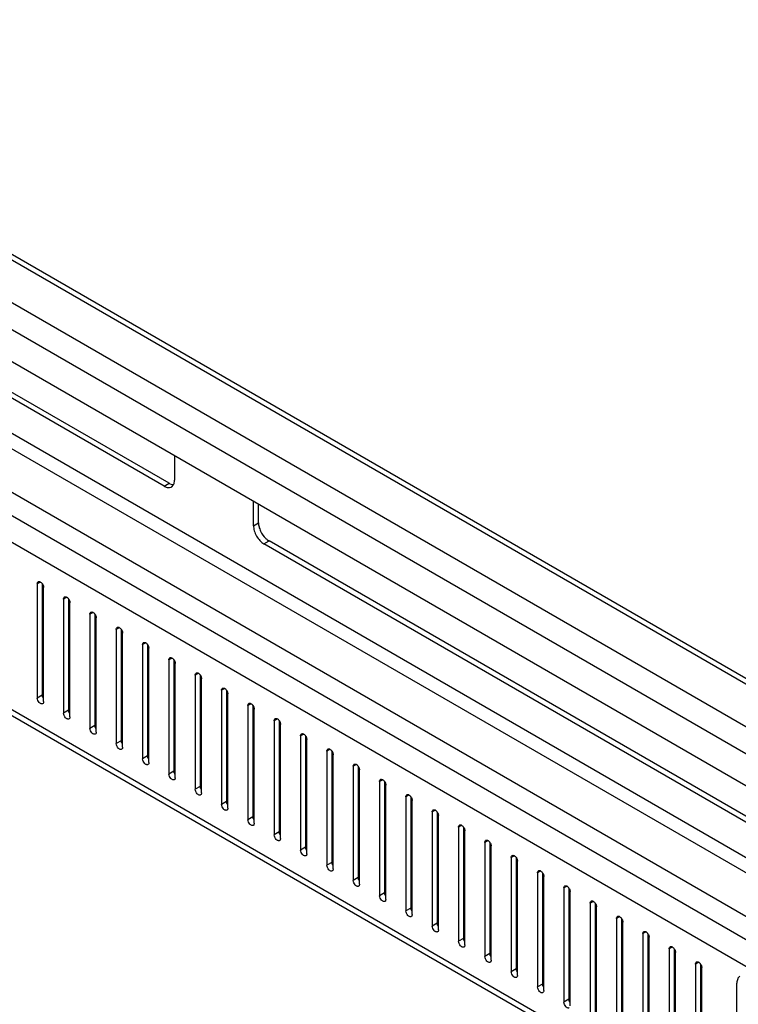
# Model space of a CAD drawing. Header units: inches. Extents: x 5 to 265, y 5 to 171.
# Tile 15 of 212: x 188.56 to 194.6, y 60.29 to 68.57. Entities that reach past the tile are written whole.
import ezdxf

# ---------------------------------------------------------------- set-up
doc = ezdxf.new("R2010")
doc.units = ezdxf.units.IN
doc.header["$LTSCALE"] = 14.96
doc.header["$MEASUREMENT"] = 0
doc.layers.get('0').update_dxf_attribs({"linetype": 'CONTINUOUS'})
doc.layers.add('03_ALL_AXES', color=7, linetype='CONTINUOUS')

msp = doc.modelspace()

# ---------------------------------------------------------------- linework, layer by layer
at = {"color": 7, "linetype": 'Continuous'}
for p, q in [((195.0046, 62.7846), (183.1861, 69.6078)), ((195.0046, 62.8319), (183.2342, 69.6274)), ((195.0046, 62.4269), (182.8764, 69.429)), ((195.0046, 62.1983), (182.7378, 69.2804)), ((195.0046, 61.9305), (182.7378, 69.0126)), ((195.0046, 60.8324), (181.6276, 68.5554)), ((181.4614, 68.4595), (195.0046, 60.6405)), ((182.5857, 68.5011), (195.0046, 61.3312)), ((182.5292, 68.4031), (195.0046, 61.2005)), ((194.9957, 60.417), (181.32, 68.3125)), ((181.7053, 66.6383), (194.596, 59.196)), ((194.5861, 59.2491), (181.728, 66.6726)), ((194.5854, 59.2479), (194.5854, 60.4726))]:
    msp.add_line(p, q, dxfattribs=at)
msp.add_open_spline([(194.5972, 60.5168), (194.5953, 60.514), (194.5878, 60.5004), (194.5854, 60.4845), (194.5854, 60.4726)], degree=3, knots=[0, 0, 0, 0, 0.225567, 1, 1, 1, 1], dxfattribs=at)
msp.add_open_spline([(194.6113, 60.5299), (194.6058, 60.5267), (194.6009, 60.5221), (194.5972, 60.5168)], degree=3, dxfattribs=at)
at = {"layer": '03_ALL_AXES', "color": 7, "linetype": 'Continuous'}
for p, q in [((189.77, 64.6473), (184.0028, 67.9769)), ((189.8124, 64.6718), (184.0452, 68.0014)), ((189.8584, 64.9016), (189.8584, 64.6983)), ((189.77, 64.6473), (189.8124, 64.6718)), ((190.5216, 64.3154), (190.5216, 64.5187)), ((190.5641, 64.3399), (190.5641, 64.4942)), ((190.5216, 64.3154), (190.5641, 64.3399)), ((190.61, 64.1623), (190.6524, 64.1868)), ((195.0046, 61.6251), (190.61, 64.1623)), ((195.0046, 61.6741), (190.6524, 64.1868)), ((188.7309, 63.842), (188.7044, 63.8267)), ((188.7044, 63.8267), (188.7044, 62.8673)), ((188.7468, 63.8257), (188.7468, 62.8918)), ((188.7574, 62.8367), (188.7574, 63.7961)), ((188.9522, 63.7143), (188.9257, 63.6989)), ((188.9257, 63.6989), (188.9257, 62.7396)), ((188.9681, 63.6979), (188.9681, 62.7641)), ((188.9787, 62.7089), (188.9787, 63.6683)), ((189.1735, 63.5865), (189.147, 63.5712)), ((189.147, 63.5712), (189.147, 62.6118)), ((189.1895, 63.5701), (189.1895, 62.6363)), ((189.2001, 62.5812), (189.2001, 63.5406)), ((189.3949, 63.4587), (189.3683, 63.4434)), ((189.3683, 63.4434), (189.3683, 62.484)), ((189.4108, 63.4424), (189.4108, 62.5085)), ((189.4214, 62.4534), (189.4214, 63.4128)), ((189.6162, 63.3309), (189.5897, 63.3156)), ((189.5897, 63.3156), (189.5897, 62.3562)), ((189.6321, 63.3146), (189.6321, 62.3807)), ((189.6427, 62.3256), (189.6427, 63.285)), ((189.8375, 63.2031), (189.811, 63.1878)), ((189.811, 63.1878), (189.811, 62.2284)), ((189.8534, 63.1868), (189.8534, 62.2529)), ((189.864, 62.1978), (189.864, 63.1572)), ((190.0588, 63.0754), (190.0323, 63.0601)), ((190.0323, 63.0601), (190.0323, 62.1007)), ((190.0748, 63.059), (190.0748, 62.1252)), ((190.0854, 62.07), (190.0854, 63.0294)), ((188.7468, 62.8918), (188.7044, 62.8673)), ((190.2802, 62.9476), (190.2537, 62.9323)), ((190.2537, 62.9323), (190.2537, 61.9729)), ((190.2961, 62.9312), (190.2961, 61.9974)), ((190.3067, 61.9423), (190.3067, 62.9017)), ((190.5015, 62.8198), (190.475, 62.8045)), ((190.475, 62.8045), (190.475, 61.8451)), ((190.5174, 62.8035), (190.5174, 61.8696)), ((188.9681, 62.7641), (188.9257, 62.7396)), ((190.528, 61.8145), (190.528, 62.7739)), ((189.1895, 62.6363), (189.147, 62.6118)), ((190.7228, 62.692), (190.6963, 62.6767)), ((190.6963, 62.6767), (190.6963, 61.7173)), ((190.7387, 62.6757), (190.7387, 61.7418)), ((190.7493, 61.6867), (190.7493, 62.6461)), ((190.9441, 62.5642), (190.9176, 62.5489)), ((190.9176, 62.5489), (190.9176, 61.5895)), ((190.9601, 62.5479), (190.9601, 61.614)), ((189.4108, 62.5085), (189.3683, 62.484)), ((190.9707, 61.5589), (190.9707, 62.5183)), ((189.6321, 62.3807), (189.5897, 62.3562)), ((191.1655, 62.4365), (191.139, 62.4212)), ((191.139, 62.4212), (191.139, 61.4618)), ((191.1814, 62.4201), (191.1814, 61.4863)), ((191.192, 61.4311), (191.192, 62.3905)), ((191.3868, 62.3087), (191.3603, 62.2934)), ((189.8534, 62.2529), (189.811, 62.2284)), ((191.3603, 62.2934), (191.3603, 61.334)), ((191.4027, 62.2923), (191.4027, 61.3585)), ((191.4133, 61.3034), (191.4133, 62.2628)), ((191.6081, 62.1809), (191.5816, 62.1656)), ((191.5816, 62.1656), (191.5816, 61.2062)), ((191.624, 62.1646), (191.624, 61.2307)), ((191.6346, 61.1756), (191.6346, 62.135)), ((190.0748, 62.1252), (190.0323, 62.1007)), ((191.8294, 62.0531), (191.8029, 62.0378)), ((190.2961, 61.9974), (190.2537, 61.9729)), ((191.8029, 62.0378), (191.8029, 61.0784)), ((191.8454, 62.0368), (191.8454, 61.1029)), ((191.856, 61.0478), (191.856, 62.0072)), ((192.0508, 61.9253), (192.0243, 61.91)), ((192.0243, 61.91), (192.0243, 60.9506)), ((192.0667, 61.909), (192.0667, 60.9751)), ((190.5174, 61.8696), (190.475, 61.8451)), ((192.0773, 60.92), (192.0773, 61.8794)), ((190.7387, 61.7418), (190.6963, 61.7173)), ((192.2721, 61.7976), (192.2456, 61.7823)), ((192.2456, 61.7823), (192.2456, 60.8229)), ((192.288, 61.7812), (192.288, 60.8474)), ((192.2986, 60.7923), (192.2986, 61.7516)), ((192.4934, 61.6698), (192.4669, 61.6545)), ((192.4669, 61.6545), (192.4669, 60.6951)), ((192.5093, 61.6534), (192.5093, 60.7196)), ((190.9601, 61.614), (190.9176, 61.5895)), ((192.5199, 60.6645), (192.5199, 61.6239)), ((191.1814, 61.4863), (191.139, 61.4618)), ((192.7147, 61.542), (192.6882, 61.5267)), ((192.6882, 61.5267), (192.6882, 60.5673)), ((192.7307, 61.5257), (192.7307, 60.5918)), ((192.7413, 60.5367), (192.7413, 61.4961)), ((192.9361, 61.4142), (192.9096, 61.3989)), ((192.9096, 61.3989), (192.9096, 60.4395)), ((192.952, 61.3979), (192.952, 60.464)), ((191.4027, 61.3585), (191.3603, 61.334)), ((192.9626, 60.4089), (192.9626, 61.3683)), ((191.624, 61.2307), (191.5816, 61.2062)), ((193.1574, 61.2865), (193.1309, 61.2711)), ((193.1309, 61.2711), (193.1309, 60.3118)), ((193.1733, 61.2701), (193.1733, 60.3362)), ((193.1839, 60.2811), (193.1839, 61.2405)), ((193.3787, 61.1587), (193.3522, 61.1434)), ((193.3522, 61.1434), (193.3522, 60.184)), ((193.3946, 61.1423), (193.3946, 60.2085)), ((191.8454, 61.1029), (191.8029, 61.0784)), ((193.4052, 60.1534), (193.4052, 61.1127)), ((192.0667, 60.9751), (192.0243, 60.9506)), ((193.6, 61.0309), (193.5735, 61.0156)), ((193.5735, 61.0156), (193.5735, 60.0562)), ((193.616, 61.0145), (193.616, 60.0807)), ((193.6266, 60.0256), (193.6266, 60.985)), ((193.8214, 60.9031), (193.7949, 60.8878)), ((192.288, 60.8474), (192.2456, 60.8229)), ((193.7949, 60.8878), (193.7949, 59.9284)), ((193.8373, 60.8868), (193.8373, 59.9529)), ((193.8479, 59.8978), (193.8479, 60.8572)), ((194.0427, 60.7753), (194.0162, 60.76)), ((194.0162, 60.76), (194.0162, 59.8006)), ((194.0586, 60.759), (194.0586, 59.8251)), ((194.0692, 59.77), (194.0692, 60.7294)), ((192.5093, 60.7196), (192.4669, 60.6951)), ((194.264, 60.6476), (194.2375, 60.6322)), ((192.7307, 60.5918), (192.6882, 60.5673)), ((194.2375, 60.6322), (194.2375, 59.6729)), ((194.2799, 60.6312), (194.2799, 59.6973)), ((194.2905, 59.6422), (194.2905, 60.6016)), ((192.952, 60.464), (192.9096, 60.4395)), ((193.1733, 60.3362), (193.1309, 60.3118))]:
    msp.add_line(p, q, dxfattribs=at)
for centre, radius, start, end in [((189.8113, 64.6777), 0.0423, 290.67437, 299.97551), ((188.6958, 63.7914), 0.0621, 33.97043, 38.78456), ((188.9171, 63.6636), 0.0621, 33.97043, 38.78456), ((189.1384, 63.5358), 0.0621, 33.97043, 38.78456), ((189.3597, 63.4081), 0.0621, 33.97043, 38.78456), ((189.5811, 63.2803), 0.0621, 33.97043, 38.78456), ((189.8024, 63.1525), 0.0621, 33.97043, 38.78456), ((190.0237, 63.0247), 0.0621, 33.97043, 38.78456), ((190.245, 62.8969), 0.0621, 33.97043, 38.78456), ((190.4664, 62.7692), 0.0621, 33.97043, 38.78456), ((190.6877, 62.6414), 0.0621, 33.97043, 38.78456), ((190.909, 62.5136), 0.0621, 33.97043, 38.78456), ((191.1303, 62.3858), 0.0621, 33.97043, 38.78456), ((191.3517, 62.2581), 0.0621, 33.97043, 38.78456), ((191.573, 62.1303), 0.0621, 33.97043, 38.78456), ((191.7943, 62.0025), 0.0621, 33.97043, 38.78456), ((192.0156, 61.8747), 0.0621, 33.97043, 38.78456), ((192.237, 61.7469), 0.0621, 33.97043, 38.78456), ((192.4583, 61.6192), 0.0621, 33.97043, 38.78456), ((192.6796, 61.4914), 0.0621, 33.97043, 38.78456), ((192.9009, 61.3636), 0.0621, 33.97043, 38.78456), ((193.1223, 61.2358), 0.0621, 33.97043, 38.78456), ((193.3436, 61.108), 0.0621, 33.97043, 38.78456), ((193.5649, 60.9803), 0.0621, 33.97043, 38.78456), ((193.7863, 60.8525), 0.0621, 33.97043, 38.78456), ((194.0076, 60.7247), 0.0621, 33.97043, 38.78456), ((194.2289, 60.5969), 0.0621, 33.97043, 38.78456)]:
    msp.add_arc(centre, radius, start, end, dxfattribs=at)
for points, knots in [([(189.854, 64.6693), (189.8548, 64.6715), (189.8574, 64.6809), (189.8584, 64.6908), (189.8584, 64.6983)], [0, 0, 0, 0, 0.234375, 1, 1, 1, 1]), ([(189.77, 64.6473), (189.7722, 64.646), (189.7809, 64.6414), (189.7902, 64.6379), (189.7973, 64.6365)], [0, 0, 0, 0, 0.266199, 1, 1, 1, 1]), ([(189.7973, 64.6365), (189.7999, 64.636), (189.8095, 64.6346), (189.8196, 64.6356), (189.8263, 64.6382)], [0, 0, 0, 0, 0.268771, 1, 1, 1, 1]), ([(189.8124, 64.6718), (189.8147, 64.6705), (189.8233, 64.6659), (189.8327, 64.6624), (189.8397, 64.661)], [0, 0, 0, 0, 0.266199, 1, 1, 1, 1]), ([(189.8325, 64.6411), (189.8343, 64.6422), (189.8415, 64.6471), (189.8471, 64.6542), (189.8501, 64.6601)], [0, 0, 0, 0, 0.242511, 1, 1, 1, 1]), ([(190.5216, 64.3154), (190.5216, 64.3009), (190.5271, 64.2703), (190.546, 64.2274), (190.5737, 64.1895), (190.5975, 64.1695), (190.61, 64.1623)], [0, 0, 0, 0, 0.237248, 0.500001, 0.762753, 1, 1, 1, 1]), ([(190.5641, 64.3399), (190.5641, 64.3284), (190.5675, 64.3043), (190.5843, 64.2575), (190.6066, 64.2252), (190.6251, 64.2075)], [0, 0, 0, 0, 0.23062, 0.484986, 1, 1, 1, 1]), ([(190.6251, 64.2075), (190.6261, 64.2066), (190.63, 64.203), (190.6341, 64.1996), (190.6372, 64.1971)], [0, 0, 0, 0, 0.254637, 1, 1, 1, 1]), ([(190.6372, 64.1971), (190.6384, 64.1962), (190.6433, 64.1925), (190.6485, 64.1891), (190.6524, 64.1868)], [0, 0, 0, 0, 0.257782, 1, 1, 1, 1]), ([(188.7044, 63.8267), (188.7044, 63.8303), (188.7053, 63.8369), (188.7096, 63.8424), (188.7121, 63.8439)], [0, 0, 0, 0, 0.549982, 1, 1, 1, 1]), ([(188.7121, 63.8439), (188.7142, 63.8451), (188.7196, 63.8463), (188.7282, 63.844), (188.7367, 63.8385), (188.7417, 63.8333), (188.7441, 63.8303)], [0, 0, 0, 0, 0.193684, 0.420711, 0.692082, 1, 1, 1, 1]), ([(188.7539, 63.8135), (188.7544, 63.812), (188.7563, 63.8064), (188.7574, 63.8005), (188.7574, 63.7961)], [0, 0, 0, 0, 0.266989, 1, 1, 1, 1]), ([(188.9257, 63.6989), (188.9257, 63.7025), (188.9266, 63.7092), (188.9309, 63.7147), (188.9335, 63.7161)], [0, 0, 0, 0, 0.549982, 1, 1, 1, 1]), ([(188.9335, 63.7161), (188.9356, 63.7173), (188.941, 63.7185), (188.9495, 63.7162), (188.958, 63.7107), (188.9631, 63.7055), (188.9655, 63.7025)], [0, 0, 0, 0, 0.193684, 0.420711, 0.692082, 1, 1, 1, 1]), ([(188.9752, 63.6857), (188.9758, 63.6842), (188.9777, 63.6786), (188.9787, 63.6727), (188.9787, 63.6683)], [0, 0, 0, 0, 0.266989, 1, 1, 1, 1]), ([(189.147, 63.5712), (189.147, 63.5747), (189.1479, 63.5814), (189.1523, 63.5869), (189.1548, 63.5883)], [0, 0, 0, 0, 0.549982, 1, 1, 1, 1]), ([(189.1548, 63.5883), (189.1569, 63.5895), (189.1623, 63.5907), (189.1708, 63.5884), (189.1793, 63.5829), (189.1844, 63.5777), (189.1868, 63.5747)], [0, 0, 0, 0, 0.193684, 0.420711, 0.692082, 1, 1, 1, 1]), ([(189.1965, 63.5579), (189.1971, 63.5564), (189.199, 63.5508), (189.2001, 63.5449), (189.2001, 63.5406)], [0, 0, 0, 0, 0.266989, 1, 1, 1, 1]), ([(189.3683, 63.4434), (189.3683, 63.447), (189.3692, 63.4536), (189.3736, 63.4591), (189.3761, 63.4606)], [0, 0, 0, 0, 0.549982, 1, 1, 1, 1]), ([(189.3761, 63.4606), (189.3782, 63.4618), (189.3836, 63.463), (189.3921, 63.4606), (189.4007, 63.4552), (189.4057, 63.4499), (189.4081, 63.4469)], [0, 0, 0, 0, 0.193684, 0.420711, 0.692082, 1, 1, 1, 1]), ([(189.4178, 63.4301), (189.4184, 63.4287), (189.4203, 63.4231), (189.4214, 63.4171), (189.4214, 63.4128)], [0, 0, 0, 0, 0.266989, 1, 1, 1, 1]), ([(189.5897, 63.3156), (189.5897, 63.3192), (189.5906, 63.3258), (189.5949, 63.3313), (189.5974, 63.3328)], [0, 0, 0, 0, 0.549982, 1, 1, 1, 1]), ([(189.5974, 63.3328), (189.5995, 63.334), (189.6049, 63.3352), (189.6135, 63.3329), (189.622, 63.3274), (189.627, 63.3222), (189.6295, 63.3192)], [0, 0, 0, 0, 0.193684, 0.420711, 0.692082, 1, 1, 1, 1]), ([(189.6392, 63.3024), (189.6397, 63.3009), (189.6416, 63.2953), (189.6427, 63.2893), (189.6427, 63.285)], [0, 0, 0, 0, 0.266989, 1, 1, 1, 1]), ([(189.8188, 63.205), (189.8209, 63.2062), (189.8263, 63.2074), (189.8348, 63.2051), (189.8433, 63.1996), (189.8484, 63.1944), (189.8508, 63.1914)], [0, 0, 0, 0, 0.193684, 0.420711, 0.692082, 1, 1, 1, 1]), ([(189.811, 63.1878), (189.811, 63.1914), (189.8119, 63.1981), (189.8162, 63.2035), (189.8188, 63.205)], [0, 0, 0, 0, 0.549982, 1, 1, 1, 1]), ([(189.8605, 63.1746), (189.8611, 63.1731), (189.863, 63.1675), (189.864, 63.1616), (189.864, 63.1572)], [0, 0, 0, 0, 0.266989, 1, 1, 1, 1]), ([(190.0323, 63.0601), (190.0323, 63.0636), (190.0332, 63.0703), (190.0376, 63.0758), (190.0401, 63.0772)], [0, 0, 0, 0, 0.549982, 1, 1, 1, 1]), ([(190.0401, 63.0772), (190.0422, 63.0784), (190.0476, 63.0796), (190.0561, 63.0773), (190.0646, 63.0718), (190.0697, 63.0666), (190.0721, 63.0636)], [0, 0, 0, 0, 0.193684, 0.420711, 0.692082, 1, 1, 1, 1]), ([(190.0818, 63.0468), (190.0824, 63.0453), (190.0843, 63.0397), (190.0854, 63.0338), (190.0854, 63.0294)], [0, 0, 0, 0, 0.266989, 1, 1, 1, 1]), ([(188.7504, 62.8745), (188.7498, 62.8759), (188.7479, 62.8816), (188.7468, 62.8875), (188.7468, 62.8918)], [0, 0, 0, 0, 0.266989, 1, 1, 1, 1]), ([(190.2537, 62.9323), (190.2537, 62.9358), (190.2545, 62.9425), (190.2589, 62.948), (190.2614, 62.9494)], [0, 0, 0, 0, 0.549982, 1, 1, 1, 1]), ([(190.2614, 62.9494), (190.2635, 62.9506), (190.2689, 62.9518), (190.2774, 62.9495), (190.286, 62.944), (190.291, 62.9388), (190.2934, 62.9358)], [0, 0, 0, 0, 0.193684, 0.420711, 0.692082, 1, 1, 1, 1]), ([(190.3031, 62.919), (190.3037, 62.9175), (190.3056, 62.9119), (190.3067, 62.906), (190.3067, 62.9017)], [0, 0, 0, 0, 0.266989, 1, 1, 1, 1]), ([(188.7496, 62.8196), (188.7478, 62.8185), (188.7431, 62.8173), (188.7355, 62.8188), (188.7277, 62.823), (188.7176, 62.832), (188.7081, 62.8468), (188.7044, 62.8606), (188.7044, 62.8673)], [0, 0, 0, 0, 0.087096, 0.186852, 0.304476, 0.438665, 0.730051, 1, 1, 1, 1]), ([(188.7574, 62.8367), (188.7574, 62.8331), (188.7565, 62.8265), (188.7522, 62.821), (188.7496, 62.8196)], [0, 0, 0, 0, 0.549982, 1, 1, 1, 1]), ([(190.475, 62.8045), (190.475, 62.8081), (190.4759, 62.8147), (190.4802, 62.8202), (190.4827, 62.8217)], [0, 0, 0, 0, 0.549982, 1, 1, 1, 1]), ([(190.4827, 62.8217), (190.4848, 62.8229), (190.4902, 62.8241), (190.4988, 62.8217), (190.5073, 62.8163), (190.5123, 62.811), (190.5148, 62.808)], [0, 0, 0, 0, 0.193684, 0.420711, 0.692082, 1, 1, 1, 1]), ([(188.971, 62.6918), (188.9691, 62.6907), (188.9644, 62.6895), (188.9568, 62.691), (188.9491, 62.6952), (188.9389, 62.7042), (188.9294, 62.719), (188.9257, 62.7329), (188.9257, 62.7396)], [0, 0, 0, 0, 0.087096, 0.186852, 0.304476, 0.438665, 0.730051, 1, 1, 1, 1]), ([(188.9717, 62.7467), (188.9711, 62.7482), (188.9692, 62.7538), (188.9681, 62.7597), (188.9681, 62.7641)], [0, 0, 0, 0, 0.266989, 1, 1, 1, 1]), ([(190.5245, 62.7912), (190.525, 62.7898), (190.5269, 62.7842), (190.528, 62.7782), (190.528, 62.7739)], [0, 0, 0, 0, 0.266989, 1, 1, 1, 1]), ([(188.9787, 62.7089), (188.9787, 62.7054), (188.9778, 62.6987), (188.9735, 62.6932), (188.971, 62.6918)], [0, 0, 0, 0, 0.549982, 1, 1, 1, 1]), ([(189.193, 62.6189), (189.1924, 62.6204), (189.1905, 62.626), (189.1895, 62.6319), (189.1895, 62.6363)], [0, 0, 0, 0, 0.266989, 1, 1, 1, 1]), ([(190.6963, 62.6767), (190.6963, 62.6803), (190.6972, 62.6869), (190.7015, 62.6924), (190.7041, 62.6939)], [0, 0, 0, 0, 0.549982, 1, 1, 1, 1]), ([(190.7041, 62.6939), (190.7062, 62.6951), (190.7116, 62.6963), (190.7201, 62.694), (190.7286, 62.6885), (190.7337, 62.6833), (190.7361, 62.6803)], [0, 0, 0, 0, 0.193684, 0.420711, 0.692082, 1, 1, 1, 1]), ([(190.7458, 62.6635), (190.7464, 62.662), (190.7483, 62.6564), (190.7493, 62.6504), (190.7493, 62.6461)], [0, 0, 0, 0, 0.266989, 1, 1, 1, 1]), ([(189.1923, 62.564), (189.1904, 62.5629), (189.1857, 62.5617), (189.1781, 62.5632), (189.1704, 62.5674), (189.1603, 62.5765), (189.1507, 62.5912), (189.147, 62.6051), (189.147, 62.6118)], [0, 0, 0, 0, 0.087096, 0.186852, 0.304476, 0.438665, 0.730051, 1, 1, 1, 1]), ([(189.2001, 62.5812), (189.2001, 62.5776), (189.1992, 62.5709), (189.1948, 62.5655), (189.1923, 62.564)], [0, 0, 0, 0, 0.549982, 1, 1, 1, 1]), ([(190.9176, 62.5489), (190.9176, 62.5525), (190.9185, 62.5592), (190.9229, 62.5646), (190.9254, 62.5661)], [0, 0, 0, 0, 0.549982, 1, 1, 1, 1]), ([(190.9254, 62.5661), (190.9275, 62.5673), (190.9329, 62.5685), (190.9414, 62.5662), (190.9499, 62.5607), (190.955, 62.5555), (190.9574, 62.5525)], [0, 0, 0, 0, 0.193684, 0.420711, 0.692082, 1, 1, 1, 1]), ([(189.4136, 62.4362), (189.4117, 62.4351), (189.407, 62.4339), (189.3995, 62.4355), (189.3917, 62.4397), (189.3816, 62.4487), (189.372, 62.4634), (189.3683, 62.4773), (189.3683, 62.484)], [0, 0, 0, 0, 0.087096, 0.186852, 0.304476, 0.438665, 0.730051, 1, 1, 1, 1]), ([(189.4143, 62.4911), (189.4138, 62.4926), (189.4118, 62.4982), (189.4108, 62.5042), (189.4108, 62.5085)], [0, 0, 0, 0, 0.266989, 1, 1, 1, 1]), ([(190.9671, 62.5357), (190.9677, 62.5342), (190.9696, 62.5286), (190.9707, 62.5227), (190.9707, 62.5183)], [0, 0, 0, 0, 0.266989, 1, 1, 1, 1]), ([(189.4214, 62.4534), (189.4214, 62.4498), (189.4205, 62.4432), (189.4161, 62.4377), (189.4136, 62.4362)], [0, 0, 0, 0, 0.549982, 1, 1, 1, 1]), ([(189.6357, 62.3634), (189.6351, 62.3648), (189.6332, 62.3704), (189.6321, 62.3764), (189.6321, 62.3807)], [0, 0, 0, 0, 0.266989, 1, 1, 1, 1]), ([(191.139, 62.4212), (191.139, 62.4247), (191.1398, 62.4314), (191.1442, 62.4369), (191.1467, 62.4383)], [0, 0, 0, 0, 0.549982, 1, 1, 1, 1]), ([(191.1467, 62.4383), (191.1488, 62.4395), (191.1542, 62.4407), (191.1627, 62.4384), (191.1713, 62.4329), (191.1763, 62.4277), (191.1787, 62.4247)], [0, 0, 0, 0, 0.193684, 0.420711, 0.692082, 1, 1, 1, 1]), ([(191.1884, 62.4079), (191.189, 62.4064), (191.1909, 62.4008), (191.192, 62.3949), (191.192, 62.3905)], [0, 0, 0, 0, 0.266989, 1, 1, 1, 1]), ([(189.6349, 62.3084), (189.6331, 62.3074), (189.6284, 62.3061), (189.6208, 62.3077), (189.613, 62.3119), (189.6029, 62.3209), (189.5934, 62.3356), (189.5897, 62.3495), (189.5897, 62.3562)], [0, 0, 0, 0, 0.087096, 0.186852, 0.304476, 0.438665, 0.730051, 1, 1, 1, 1]), ([(189.6427, 62.3256), (189.6427, 62.322), (189.6418, 62.3154), (189.6375, 62.3099), (189.6349, 62.3084)], [0, 0, 0, 0, 0.549982, 1, 1, 1, 1]), ([(191.3603, 62.2934), (191.3603, 62.297), (191.3612, 62.3036), (191.3655, 62.3091), (191.368, 62.3105)], [0, 0, 0, 0, 0.549982, 1, 1, 1, 1]), ([(191.368, 62.3105), (191.3701, 62.3117), (191.3755, 62.3129), (191.3841, 62.3106), (191.3926, 62.3051), (191.3976, 62.2999), (191.4001, 62.2969)], [0, 0, 0, 0, 0.193684, 0.420711, 0.692082, 1, 1, 1, 1]), ([(189.8563, 62.1807), (189.8544, 62.1796), (189.8497, 62.1784), (189.8421, 62.1799), (189.8344, 62.1841), (189.8242, 62.1931), (189.8147, 62.2079), (189.811, 62.2217), (189.811, 62.2284)], [0, 0, 0, 0, 0.087096, 0.186852, 0.304476, 0.438665, 0.730051, 1, 1, 1, 1]), ([(189.857, 62.2356), (189.8564, 62.2371), (189.8545, 62.2427), (189.8534, 62.2486), (189.8534, 62.2529)], [0, 0, 0, 0, 0.266989, 1, 1, 1, 1]), ([(191.4098, 62.2801), (191.4103, 62.2786), (191.4122, 62.273), (191.4133, 62.2671), (191.4133, 62.2628)], [0, 0, 0, 0, 0.266989, 1, 1, 1, 1]), ([(189.864, 62.1978), (189.864, 62.1942), (189.8631, 62.1876), (189.8588, 62.1821), (189.8563, 62.1807)], [0, 0, 0, 0, 0.549982, 1, 1, 1, 1]), ([(191.5816, 62.1656), (191.5816, 62.1692), (191.5825, 62.1758), (191.5868, 62.1813), (191.5894, 62.1828)], [0, 0, 0, 0, 0.549982, 1, 1, 1, 1]), ([(191.5894, 62.1828), (191.5915, 62.184), (191.5969, 62.1852), (191.6054, 62.1828), (191.6139, 62.1774), (191.619, 62.1721), (191.6214, 62.1692)], [0, 0, 0, 0, 0.193684, 0.420711, 0.692082, 1, 1, 1, 1]), ([(191.6311, 62.1523), (191.6317, 62.1509), (191.6336, 62.1453), (191.6346, 62.1393), (191.6346, 62.135)], [0, 0, 0, 0, 0.266989, 1, 1, 1, 1]), ([(190.0776, 62.0529), (190.0757, 62.0518), (190.071, 62.0506), (190.0634, 62.0521), (190.0557, 62.0563), (190.0456, 62.0653), (190.036, 62.0801), (190.0323, 62.094), (190.0323, 62.1007)], [0, 0, 0, 0, 0.087096, 0.186852, 0.304476, 0.438665, 0.730051, 1, 1, 1, 1]), ([(190.0783, 62.1078), (190.0777, 62.1093), (190.0758, 62.1149), (190.0748, 62.1208), (190.0748, 62.1252)], [0, 0, 0, 0, 0.266989, 1, 1, 1, 1]), ([(190.0854, 62.07), (190.0854, 62.0665), (190.0845, 62.0598), (190.0801, 62.0543), (190.0776, 62.0529)], [0, 0, 0, 0, 0.549982, 1, 1, 1, 1]), ([(191.8029, 62.0378), (191.8029, 62.0414), (191.8038, 62.048), (191.8082, 62.0535), (191.8107, 62.055)], [0, 0, 0, 0, 0.549982, 1, 1, 1, 1]), ([(191.8107, 62.055), (191.8128, 62.0562), (191.8182, 62.0574), (191.8267, 62.0551), (191.8352, 62.0496), (191.8403, 62.0444), (191.8427, 62.0414)], [0, 0, 0, 0, 0.193684, 0.420711, 0.692082, 1, 1, 1, 1]), ([(190.2989, 61.9251), (190.297, 61.924), (190.2923, 61.9228), (190.2848, 61.9243), (190.277, 61.9285), (190.2669, 61.9376), (190.2573, 61.9523), (190.2537, 61.9662), (190.2537, 61.9729)], [0, 0, 0, 0, 0.087096, 0.186852, 0.304476, 0.438665, 0.730051, 1, 1, 1, 1]), ([(190.2996, 61.98), (190.2991, 61.9815), (190.2971, 61.9871), (190.2961, 61.993), (190.2961, 61.9974)], [0, 0, 0, 0, 0.266989, 1, 1, 1, 1]), ([(191.8524, 62.0246), (191.853, 62.0231), (191.8549, 62.0175), (191.856, 62.0115), (191.856, 62.0072)], [0, 0, 0, 0, 0.266989, 1, 1, 1, 1]), ([(190.3067, 61.9423), (190.3067, 61.9387), (190.3058, 61.932), (190.3015, 61.9266), (190.2989, 61.9251)], [0, 0, 0, 0, 0.549982, 1, 1, 1, 1]), ([(192.0243, 61.91), (192.0243, 61.9136), (192.0251, 61.9203), (192.0295, 61.9257), (192.032, 61.9272)], [0, 0, 0, 0, 0.549982, 1, 1, 1, 1]), ([(192.032, 61.9272), (192.0341, 61.9284), (192.0395, 61.9296), (192.048, 61.9273), (192.0566, 61.9218), (192.0616, 61.9166), (192.064, 61.9136)], [0, 0, 0, 0, 0.193684, 0.420711, 0.692082, 1, 1, 1, 1]), ([(192.0737, 61.8968), (192.0743, 61.8953), (192.0762, 61.8897), (192.0773, 61.8838), (192.0773, 61.8794)], [0, 0, 0, 0, 0.266989, 1, 1, 1, 1]), ([(190.5202, 61.7973), (190.5184, 61.7962), (190.5137, 61.795), (190.5061, 61.7966), (190.4983, 61.8008), (190.4882, 61.8098), (190.4787, 61.8245), (190.475, 61.8384), (190.475, 61.8451)], [0, 0, 0, 0, 0.087096, 0.186852, 0.304476, 0.438665, 0.730051, 1, 1, 1, 1]), ([(190.521, 61.8522), (190.5204, 61.8537), (190.5185, 61.8593), (190.5174, 61.8653), (190.5174, 61.8696)], [0, 0, 0, 0, 0.266989, 1, 1, 1, 1]), ([(190.528, 61.8145), (190.528, 61.8109), (190.5271, 61.8043), (190.5228, 61.7988), (190.5202, 61.7973)], [0, 0, 0, 0, 0.549982, 1, 1, 1, 1]), ([(192.2533, 61.7994), (192.2554, 61.8006), (192.2608, 61.8018), (192.2694, 61.7995), (192.2779, 61.794), (192.283, 61.7888), (192.2854, 61.7858)], [0, 0, 0, 0, 0.193684, 0.420711, 0.692082, 1, 1, 1, 1]), ([(190.7423, 61.7245), (190.7417, 61.7259), (190.7398, 61.7315), (190.7387, 61.7375), (190.7387, 61.7418)], [0, 0, 0, 0, 0.266989, 1, 1, 1, 1]), ([(192.2456, 61.7823), (192.2456, 61.7858), (192.2465, 61.7925), (192.2508, 61.798), (192.2533, 61.7994)], [0, 0, 0, 0, 0.549982, 1, 1, 1, 1]), ([(192.2951, 61.769), (192.2956, 61.7675), (192.2975, 61.7619), (192.2986, 61.756), (192.2986, 61.7516)], [0, 0, 0, 0, 0.266989, 1, 1, 1, 1]), ([(190.7416, 61.6695), (190.7397, 61.6685), (190.735, 61.6672), (190.7274, 61.6688), (190.7197, 61.673), (190.7095, 61.682), (190.7, 61.6967), (190.6963, 61.7106), (190.6963, 61.7173)], [0, 0, 0, 0, 0.087096, 0.186852, 0.304476, 0.438665, 0.730051, 1, 1, 1, 1]), ([(190.7493, 61.6867), (190.7493, 61.6831), (190.7485, 61.6765), (190.7441, 61.671), (190.7416, 61.6695)], [0, 0, 0, 0, 0.549982, 1, 1, 1, 1]), ([(192.4669, 61.6545), (192.4669, 61.6581), (192.4678, 61.6647), (192.4721, 61.6702), (192.4747, 61.6716)], [0, 0, 0, 0, 0.549982, 1, 1, 1, 1]), ([(192.4747, 61.6716), (192.4768, 61.6729), (192.4822, 61.674), (192.4907, 61.6717), (192.4992, 61.6662), (192.5043, 61.661), (192.5067, 61.658)], [0, 0, 0, 0, 0.193684, 0.420711, 0.692082, 1, 1, 1, 1]), ([(192.5164, 61.6412), (192.517, 61.6397), (192.5189, 61.6341), (192.5199, 61.6282), (192.5199, 61.6239)], [0, 0, 0, 0, 0.266989, 1, 1, 1, 1]), ([(190.9629, 61.5418), (190.961, 61.5407), (190.9563, 61.5395), (190.9487, 61.541), (190.941, 61.5452), (190.9309, 61.5542), (190.9213, 61.569), (190.9176, 61.5828), (190.9176, 61.5895)], [0, 0, 0, 0, 0.087096, 0.186852, 0.304476, 0.438665, 0.730051, 1, 1, 1, 1]), ([(190.9636, 61.5967), (190.963, 61.5982), (190.9611, 61.6038), (190.9601, 61.6097), (190.9601, 61.614)], [0, 0, 0, 0, 0.266989, 1, 1, 1, 1]), ([(190.9707, 61.5589), (190.9707, 61.5554), (190.9698, 61.5487), (190.9654, 61.5432), (190.9629, 61.5418)], [0, 0, 0, 0, 0.549982, 1, 1, 1, 1]), ([(191.1849, 61.4689), (191.1844, 61.4704), (191.1825, 61.476), (191.1814, 61.4819), (191.1814, 61.4863)], [0, 0, 0, 0, 0.266989, 1, 1, 1, 1]), ([(192.6882, 61.5267), (192.6882, 61.5303), (192.6891, 61.5369), (192.6935, 61.5424), (192.696, 61.5439)], [0, 0, 0, 0, 0.549982, 1, 1, 1, 1]), ([(192.696, 61.5439), (192.6981, 61.5451), (192.7035, 61.5463), (192.712, 61.544), (192.7205, 61.5385), (192.7256, 61.5332), (192.728, 61.5303)], [0, 0, 0, 0, 0.193684, 0.420711, 0.692082, 1, 1, 1, 1]), ([(192.7377, 61.5134), (192.7383, 61.512), (192.7402, 61.5064), (192.7413, 61.5004), (192.7413, 61.4961)], [0, 0, 0, 0, 0.266989, 1, 1, 1, 1]), ([(191.1842, 61.414), (191.1823, 61.4129), (191.1776, 61.4117), (191.1701, 61.4132), (191.1623, 61.4174), (191.1522, 61.4264), (191.1426, 61.4412), (191.139, 61.4551), (191.139, 61.4618)], [0, 0, 0, 0, 0.087096, 0.186852, 0.304476, 0.438665, 0.730051, 1, 1, 1, 1]), ([(191.192, 61.4311), (191.192, 61.4276), (191.1911, 61.4209), (191.1868, 61.4154), (191.1842, 61.414)], [0, 0, 0, 0, 0.549982, 1, 1, 1, 1]), ([(192.9096, 61.3989), (192.9096, 61.4025), (192.9104, 61.4091), (192.9148, 61.4146), (192.9173, 61.4161)], [0, 0, 0, 0, 0.549982, 1, 1, 1, 1]), ([(192.9173, 61.4161), (192.9194, 61.4173), (192.9248, 61.4185), (192.9333, 61.4162), (192.9419, 61.4107), (192.9469, 61.4055), (192.9493, 61.4025)], [0, 0, 0, 0, 0.193684, 0.420711, 0.692082, 1, 1, 1, 1]), ([(191.4055, 61.2862), (191.4037, 61.2851), (191.399, 61.2839), (191.3914, 61.2854), (191.3837, 61.2897), (191.3735, 61.2987), (191.364, 61.3134), (191.3603, 61.3273), (191.3603, 61.334)], [0, 0, 0, 0, 0.087096, 0.186852, 0.304476, 0.438665, 0.730051, 1, 1, 1, 1]), ([(191.4063, 61.3411), (191.4057, 61.3426), (191.4038, 61.3482), (191.4027, 61.3541), (191.4027, 61.3585)], [0, 0, 0, 0, 0.266989, 1, 1, 1, 1]), ([(192.959, 61.3857), (192.9596, 61.3842), (192.9615, 61.3786), (192.9626, 61.3726), (192.9626, 61.3683)], [0, 0, 0, 0, 0.266989, 1, 1, 1, 1]), ([(191.4133, 61.3034), (191.4133, 61.2998), (191.4124, 61.2931), (191.4081, 61.2877), (191.4055, 61.2862)], [0, 0, 0, 0, 0.549982, 1, 1, 1, 1]), ([(191.6276, 61.2133), (191.627, 61.2148), (191.6251, 61.2204), (191.624, 61.2264), (191.624, 61.2307)], [0, 0, 0, 0, 0.266989, 1, 1, 1, 1]), ([(193.1309, 61.2711), (193.1309, 61.2747), (193.1318, 61.2814), (193.1361, 61.2868), (193.1386, 61.2883)], [0, 0, 0, 0, 0.549982, 1, 1, 1, 1]), ([(193.1386, 61.2883), (193.1407, 61.2895), (193.1461, 61.2907), (193.1547, 61.2884), (193.1632, 61.2829), (193.1683, 61.2777), (193.1707, 61.2747)], [0, 0, 0, 0, 0.193684, 0.420711, 0.692082, 1, 1, 1, 1]), ([(193.1804, 61.2579), (193.1809, 61.2564), (193.1828, 61.2508), (193.1839, 61.2449), (193.1839, 61.2405)], [0, 0, 0, 0, 0.266989, 1, 1, 1, 1]), ([(191.6269, 61.1584), (191.625, 61.1573), (191.6203, 61.1561), (191.6127, 61.1577), (191.605, 61.1619), (191.5948, 61.1709), (191.5853, 61.1856), (191.5816, 61.1995), (191.5816, 61.2062)], [0, 0, 0, 0, 0.087096, 0.186852, 0.304476, 0.438665, 0.730051, 1, 1, 1, 1]), ([(191.6346, 61.1756), (191.6346, 61.172), (191.6338, 61.1654), (191.6294, 61.1599), (191.6269, 61.1584)], [0, 0, 0, 0, 0.549982, 1, 1, 1, 1]), ([(193.3522, 61.1434), (193.3522, 61.1469), (193.3531, 61.1536), (193.3574, 61.1591), (193.36, 61.1605)], [0, 0, 0, 0, 0.549982, 1, 1, 1, 1]), ([(193.36, 61.1605), (193.3621, 61.1617), (193.3675, 61.1629), (193.376, 61.1606), (193.3845, 61.1551), (193.3896, 61.1499), (193.392, 61.1469)], [0, 0, 0, 0, 0.193684, 0.420711, 0.692082, 1, 1, 1, 1]), ([(191.8482, 61.0306), (191.8463, 61.0296), (191.8416, 61.0284), (191.834, 61.0299), (191.8263, 61.0341), (191.8162, 61.0431), (191.8066, 61.0578), (191.8029, 61.0717), (191.8029, 61.0784)], [0, 0, 0, 0, 0.087096, 0.186852, 0.304476, 0.438665, 0.730051, 1, 1, 1, 1]), ([(191.8489, 61.0856), (191.8483, 61.087), (191.8464, 61.0926), (191.8454, 61.0986), (191.8454, 61.1029)], [0, 0, 0, 0, 0.266989, 1, 1, 1, 1]), ([(193.4017, 61.1301), (193.4023, 61.1286), (193.4042, 61.123), (193.4052, 61.1171), (193.4052, 61.1127)], [0, 0, 0, 0, 0.266989, 1, 1, 1, 1]), ([(191.856, 61.0478), (191.856, 61.0442), (191.8551, 61.0376), (191.8507, 61.0321), (191.8482, 61.0306)], [0, 0, 0, 0, 0.549982, 1, 1, 1, 1]), ([(192.0702, 60.9578), (192.0697, 60.9593), (192.0678, 60.9649), (192.0667, 60.9708), (192.0667, 60.9751)], [0, 0, 0, 0, 0.266989, 1, 1, 1, 1]), ([(193.5735, 61.0156), (193.5735, 61.0192), (193.5744, 61.0258), (193.5788, 61.0313), (193.5813, 61.0327)], [0, 0, 0, 0, 0.549982, 1, 1, 1, 1]), ([(193.5813, 61.0327), (193.5834, 61.034), (193.5888, 61.0352), (193.5973, 61.0328), (193.6058, 61.0273), (193.6109, 61.0221), (193.6133, 61.0191)], [0, 0, 0, 0, 0.193684, 0.420711, 0.692082, 1, 1, 1, 1]), ([(193.623, 61.0023), (193.6236, 61.0009), (193.6255, 60.9952), (193.6266, 60.9893), (193.6266, 60.985)], [0, 0, 0, 0, 0.266989, 1, 1, 1, 1]), ([(192.0695, 60.9029), (192.0676, 60.9018), (192.0629, 60.9006), (192.0554, 60.9021), (192.0476, 60.9063), (192.0375, 60.9153), (192.0279, 60.9301), (192.0243, 60.9439), (192.0243, 60.9506)], [0, 0, 0, 0, 0.087096, 0.186852, 0.304476, 0.438665, 0.730051, 1, 1, 1, 1]), ([(192.0773, 60.92), (192.0773, 60.9165), (192.0764, 60.9098), (192.0721, 60.9043), (192.0695, 60.9029)], [0, 0, 0, 0, 0.549982, 1, 1, 1, 1]), ([(193.7949, 60.8878), (193.7949, 60.8914), (193.7957, 60.898), (193.8001, 60.9035), (193.8026, 60.905)], [0, 0, 0, 0, 0.549982, 1, 1, 1, 1]), ([(193.8026, 60.905), (193.8047, 60.9062), (193.8101, 60.9074), (193.8186, 60.9051), (193.8272, 60.8996), (193.8322, 60.8943), (193.8346, 60.8914)], [0, 0, 0, 0, 0.193684, 0.420711, 0.692082, 1, 1, 1, 1]), ([(192.2908, 60.7751), (192.289, 60.774), (192.2843, 60.7728), (192.2767, 60.7743), (192.269, 60.7785), (192.2588, 60.7875), (192.2493, 60.8023), (192.2456, 60.8162), (192.2456, 60.8229)], [0, 0, 0, 0, 0.087096, 0.186852, 0.304476, 0.438665, 0.730051, 1, 1, 1, 1]), ([(192.2916, 60.83), (192.291, 60.8315), (192.2891, 60.8371), (192.288, 60.843), (192.288, 60.8474)], [0, 0, 0, 0, 0.266989, 1, 1, 1, 1]), ([(193.8443, 60.8745), (193.8449, 60.8731), (193.8468, 60.8675), (193.8479, 60.8615), (193.8479, 60.8572)], [0, 0, 0, 0, 0.266989, 1, 1, 1, 1]), ([(192.2986, 60.7923), (192.2986, 60.7887), (192.2977, 60.782), (192.2934, 60.7765), (192.2908, 60.7751)], [0, 0, 0, 0, 0.549982, 1, 1, 1, 1]), ([(194.0162, 60.76), (194.0162, 60.7636), (194.0171, 60.7702), (194.0214, 60.7757), (194.0239, 60.7772)], [0, 0, 0, 0, 0.549982, 1, 1, 1, 1]), ([(194.0239, 60.7772), (194.026, 60.7784), (194.0314, 60.7796), (194.04, 60.7773), (194.0485, 60.7718), (194.0536, 60.7666), (194.056, 60.7636)], [0, 0, 0, 0, 0.193684, 0.420711, 0.692082, 1, 1, 1, 1]), ([(194.0657, 60.7468), (194.0662, 60.7453), (194.0681, 60.7397), (194.0692, 60.7337), (194.0692, 60.7294)], [0, 0, 0, 0, 0.266989, 1, 1, 1, 1]), ([(192.5122, 60.6473), (192.5103, 60.6462), (192.5056, 60.645), (192.498, 60.6465), (192.4903, 60.6508), (192.4801, 60.6598), (192.4706, 60.6745), (192.4669, 60.6884), (192.4669, 60.6951)], [0, 0, 0, 0, 0.087096, 0.186852, 0.304476, 0.438665, 0.730051, 1, 1, 1, 1]), ([(192.5129, 60.7022), (192.5123, 60.7037), (192.5104, 60.7093), (192.5093, 60.7152), (192.5093, 60.7196)], [0, 0, 0, 0, 0.266989, 1, 1, 1, 1]), ([(192.5199, 60.6645), (192.5199, 60.6609), (192.5191, 60.6543), (192.5147, 60.6488), (192.5122, 60.6473)], [0, 0, 0, 0, 0.549982, 1, 1, 1, 1]), ([(194.2375, 60.6322), (194.2375, 60.6358), (194.2384, 60.6425), (194.2427, 60.6479), (194.2453, 60.6494)], [0, 0, 0, 0, 0.549982, 1, 1, 1, 1]), ([(194.2453, 60.6494), (194.2474, 60.6506), (194.2528, 60.6518), (194.2613, 60.6495), (194.2698, 60.644), (194.2749, 60.6388), (194.2773, 60.6358)], [0, 0, 0, 0, 0.193684, 0.420711, 0.692082, 1, 1, 1, 1]), ([(192.7335, 60.5195), (192.7316, 60.5184), (192.7269, 60.5172), (192.7193, 60.5188), (192.7116, 60.523), (192.7015, 60.532), (192.6919, 60.5467), (192.6882, 60.5606), (192.6882, 60.5673)], [0, 0, 0, 0, 0.087096, 0.186852, 0.304476, 0.438665, 0.730051, 1, 1, 1, 1]), ([(192.7342, 60.5744), (192.7336, 60.5759), (192.7317, 60.5815), (192.7307, 60.5875), (192.7307, 60.5918)], [0, 0, 0, 0, 0.266989, 1, 1, 1, 1]), ([(194.287, 60.619), (194.2876, 60.6175), (194.2895, 60.6119), (194.2905, 60.606), (194.2905, 60.6016)], [0, 0, 0, 0, 0.266989, 1, 1, 1, 1]), ([(192.7413, 60.5367), (192.7413, 60.5331), (192.7404, 60.5265), (192.736, 60.521), (192.7335, 60.5195)], [0, 0, 0, 0, 0.549982, 1, 1, 1, 1]), ([(192.9548, 60.3917), (192.9529, 60.3907), (192.9482, 60.3895), (192.9407, 60.391), (192.9329, 60.3952), (192.9228, 60.4042), (192.9132, 60.4189), (192.9096, 60.4328), (192.9096, 60.4395)], [0, 0, 0, 0, 0.087096, 0.186852, 0.304476, 0.438665, 0.730051, 1, 1, 1, 1]), ([(192.9555, 60.4467), (192.955, 60.4481), (192.9531, 60.4537), (192.952, 60.4597), (192.952, 60.464)], [0, 0, 0, 0, 0.266989, 1, 1, 1, 1]), ([(192.9626, 60.4089), (192.9626, 60.4053), (192.9617, 60.3987), (192.9574, 60.3932), (192.9548, 60.3917)], [0, 0, 0, 0, 0.549982, 1, 1, 1, 1]), ([(193.1761, 60.264), (193.1743, 60.2629), (193.1696, 60.2617), (193.162, 60.2632), (193.1543, 60.2674), (193.1441, 60.2764), (193.1346, 60.2912), (193.1309, 60.3051), (193.1309, 60.3118)], [0, 0, 0, 0, 0.087096, 0.186852, 0.304476, 0.438665, 0.730051, 1, 1, 1, 1]), ([(193.1769, 60.3189), (193.1763, 60.3204), (193.1744, 60.326), (193.1733, 60.3319), (193.1733, 60.3362)], [0, 0, 0, 0, 0.266989, 1, 1, 1, 1])]:
    msp.add_open_spline(points, degree=3, knots=knots, dxfattribs=at)
for points in [[(189.8397, 64.661), (189.843, 64.6603), (189.8463, 64.6599), (189.8496, 64.6598)], [(189.8501, 64.6601), (189.8517, 64.663), (189.853, 64.6661), (189.854, 64.6693)], [(188.7472, 63.8261), (188.7499, 63.8221), (188.7521, 63.8179), (188.7539, 63.8135)], [(188.9686, 63.6983), (188.9712, 63.6944), (188.9735, 63.6901), (188.9752, 63.6857)], [(189.1899, 63.5705), (189.1925, 63.5666), (189.1948, 63.5623), (189.1965, 63.5579)], [(189.4112, 63.4427), (189.4139, 63.4388), (189.4161, 63.4346), (189.4178, 63.4301)], [(189.6325, 63.315), (189.6352, 63.311), (189.6374, 63.3068), (189.6392, 63.3024)], [(189.8539, 63.1872), (189.8565, 63.1833), (189.8588, 63.179), (189.8605, 63.1746)], [(190.0752, 63.0594), (190.0778, 63.0555), (190.0801, 63.0512), (190.0818, 63.0468)], [(190.2965, 62.9316), (190.2992, 62.9277), (190.3014, 62.9234), (190.3031, 62.919)], [(188.757, 62.8619), (188.7543, 62.8658), (188.7521, 62.87), (188.7504, 62.8745)], [(190.5178, 62.8039), (190.5205, 62.7999), (190.5227, 62.7957), (190.5245, 62.7912)], [(188.9783, 62.7341), (188.9756, 62.738), (188.9734, 62.7423), (188.9717, 62.7467)], [(190.7392, 62.6761), (190.7418, 62.6721), (190.7441, 62.6679), (190.7458, 62.6635)], [(189.1996, 62.6063), (189.197, 62.6102), (189.1947, 62.6145), (189.193, 62.6189)], [(190.9605, 62.5483), (190.9631, 62.5444), (190.9654, 62.5401), (190.9671, 62.5357)], [(189.4209, 62.4785), (189.4183, 62.4825), (189.416, 62.4867), (189.4143, 62.4911)], [(191.1818, 62.4205), (191.1845, 62.4166), (191.1867, 62.4123), (191.1884, 62.4079)], [(189.6423, 62.3507), (189.6396, 62.3547), (189.6374, 62.3589), (189.6357, 62.3634)], [(189.8636, 62.223), (189.8609, 62.2269), (189.8587, 62.2311), (189.857, 62.2356)], [(191.4031, 62.2927), (191.4058, 62.2888), (191.408, 62.2845), (191.4098, 62.2801)], [(191.6245, 62.165), (191.6271, 62.161), (191.6294, 62.1568), (191.6311, 62.1523)], [(190.0849, 62.0952), (190.0823, 62.0991), (190.08, 62.1034), (190.0783, 62.1078)], [(190.3062, 61.9674), (190.3036, 61.9713), (190.3013, 61.9756), (190.2996, 61.98)], [(191.8458, 62.0372), (191.8485, 62.0332), (191.8507, 62.029), (191.8524, 62.0246)], [(192.0671, 61.9094), (192.0698, 61.9055), (192.072, 61.9012), (192.0737, 61.8968)], [(190.5276, 61.8396), (190.5249, 61.8436), (190.5227, 61.8478), (190.521, 61.8522)], [(190.7489, 61.7118), (190.7462, 61.7158), (190.744, 61.72), (190.7423, 61.7245)], [(192.2884, 61.7816), (192.2911, 61.7777), (192.2933, 61.7734), (192.2951, 61.769)], [(192.5098, 61.6538), (192.5124, 61.6499), (192.5147, 61.6457), (192.5164, 61.6412)], [(190.9702, 61.5841), (190.9676, 61.588), (190.9653, 61.5923), (190.9636, 61.5967)], [(192.7311, 61.5261), (192.7338, 61.5221), (192.736, 61.5179), (192.7377, 61.5134)], [(191.1915, 61.4563), (191.1889, 61.4602), (191.1866, 61.4645), (191.1849, 61.4689)], [(192.9524, 61.3983), (192.9551, 61.3943), (192.9573, 61.3901), (192.959, 61.3857)], [(191.4129, 61.3285), (191.4102, 61.3324), (191.408, 61.3367), (191.4063, 61.3411)], [(193.1737, 61.2705), (193.1764, 61.2666), (193.1786, 61.2623), (193.1804, 61.2579)], [(191.6342, 61.2007), (191.6315, 61.2047), (191.6293, 61.2089), (191.6276, 61.2133)], [(193.3951, 61.1427), (193.3977, 61.1388), (193.4, 61.1345), (193.4017, 61.1301)], [(191.8555, 61.0729), (191.8529, 61.0769), (191.8506, 61.0811), (191.8489, 61.0856)], [(193.6164, 61.0149), (193.6191, 61.011), (193.6213, 61.0068), (193.623, 61.0023)], [(192.0768, 60.9452), (192.0742, 60.9491), (192.0719, 60.9534), (192.0702, 60.9578)], [(192.2982, 60.8174), (192.2955, 60.8213), (192.2933, 60.8256), (192.2916, 60.83)], [(193.8377, 60.8872), (193.8404, 60.8832), (193.8426, 60.879), (193.8443, 60.8745)], [(194.059, 60.7594), (194.0617, 60.7554), (194.0639, 60.7512), (194.0657, 60.7468)], [(192.5195, 60.6896), (192.5168, 60.6935), (192.5146, 60.6978), (192.5129, 60.7022)], [(192.7408, 60.5618), (192.7382, 60.5658), (192.7359, 60.57), (192.7342, 60.5744)], [(194.2804, 60.6316), (194.283, 60.6277), (194.2853, 60.6234), (194.287, 60.619)], [(192.9621, 60.4341), (192.9595, 60.438), (192.9572, 60.4422), (192.9555, 60.4467)], [(193.1835, 60.3063), (193.1808, 60.3102), (193.1786, 60.3145), (193.1769, 60.3189)]]:
    msp.add_open_spline(points, degree=3, dxfattribs=at)

doc.saveas('drawing.dxf')
